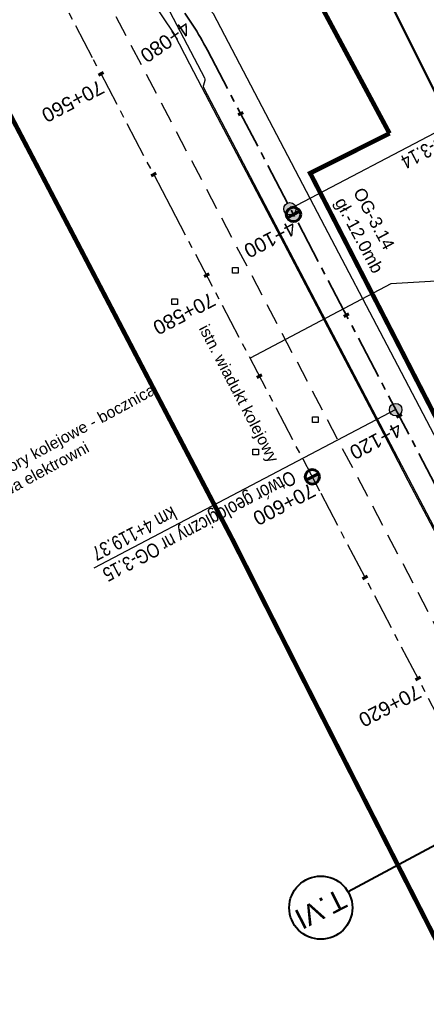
# Model space of a CAD drawing. Header units: metres. Extents: x 7529615 to 7533751, y 5721195 to 5727898.
# Tile 8 of 138: x 7531600 to 7531636, y 5724106 to 5724193. Entities that reach past the tile are written whole.
import ezdxf
from ezdxf.enums import TextEntityAlignment as Align

# ---------------------------------------------------------------- set-up
doc = ezdxf.new("R2010")
doc.units = ezdxf.units.M
for name, pattern in [('CENTER', [50.8, 31.75, -6.35, 6.35, -6.35]), ('CENTER2', [28.575, 19.05, -3.175, 3.175, -3.175]), ('HIDDEN', [9.525, 6.35, -3.175])]:
    doc.linetypes.add(name, pattern=pattern)
doc.layers.add('C-DROGI-SYTUACJA-ETYKIETY', color=7, linetype='Continuous')
doc.layers.add('D-otw-geotechniczne', color=4, linetype='Continuous')
for name, color, linetype, lineweight in [('D-krawędzie', 3, 'Continuous', 30), ('D-opisy', 2, 'Continuous', 30), ('D-otw-geotechniczne-opis', 7, 'Continuous', 30), ('D-oś', 2, 'CENTER', 30), ('D-pas-drogowy', 7, 'HIDDEN', 50), ('Sieci-KD-proj', 4, 'KANDESZCZ_X2', 30)]:
    doc.layers.add(name, color=color, linetype=linetype, lineweight=lineweight)
doc.layers.add('D-linia-podzialowa-ZRID', color=7, linetype='Continuous', lineweight=50, true_color=0x40ff00)
doc.layers.add('D-typowe', color=7, linetype='Continuous', lineweight=40, true_color=0x0061c2)
doc.layers.add('poprzeczki', color=7, linetype='Continuous', true_color=0x0000c7)
doc.styles.add('2mm08', font='arial.ttf', dxfattribs={"width": 0.8})
doc.styles.add('ARIAL', font='arial.ttf', dxfattribs={"height": 1})
doc.styles.add('DIMTEXT', font='simplex.shx', dxfattribs={"width": 0.7})
doc.styles.get("Standard").update_dxf_attribs({"font": 'arial.ttf'})
doc.linetypes.add('KANDESZCZ_X2', pattern='A,4.366477,-0.326302,["kd",DIMTEXT,S=1.28,R=0,X=0,Y=-0.405864],-2.036296,4.465198', length=11.194273)

# ---------------------------------------------------------------- blocks, each defined once
blk = doc.blocks.new('kilometraz')
at = {"linetype": 'ByBlock', "lineweight": -2}
blk.add_hatch(color=0, dxfattribs=at).paths.add_polyline_path([(0, -0.28125, 0.41421356), (0.28125, 0, 0.41421356), (0, 0.28125)])
at = {"color": 0, "linetype": 'ByBlock', "lineweight": -2}
blk.add_line((0, 0.28125), (0, -0.28125), dxfattribs=at)
blk.add_circle((0, 0), 0.28125, dxfattribs=at)
blk = doc.blocks.new('AeccTickLine')
at = {"color": 0, "linetype": 'ByBlock', "lineweight": -2}
blk.add_line((0, 1), (0, -1), dxfattribs=at)
blk = doc.blocks.new('otwor')
at = {"layer": 'D-otw-geotechniczne', "lineweight": 25}
h = blk.add_hatch(color=256, dxfattribs=at)
edge = h.paths.add_edge_path()
edge.add_arc((0, 0), 1.16, 0, 360)
blk.add_circle((0, 0), 1.16, dxfattribs=at)

msp = doc.modelspace()

# ---------------------------------------------------------------- linework, layer by layer
at = {"layer": 'D-krawędzie', "linetype": 'HIDDEN', "ltscale": 0.3, "flags": 128}
msp.add_lwpolyline([(7530572.01, 5726166.06), (7530620.381, 5726072.761), (7530641.555, 5726032.008), (7530660.961, 5725995.07), (7530689.128, 5725941.54), (7530707.336, 5725907.032), (7530725.256, 5725873.093), (7530743.97, 5725837.654), (7530770.527, 5725787.119), (7530787.864, 5725754.267), (7530809.898, 5725712.542), (7530824.739, 5725684.389), (7530840.856, 5725653.693), (7530860.675, 5725616.154), (7530865.283, 5725607.394), (7530878.05, 5725583.08), (7530918.172, 5725507.178), (7530950.163, 5725446.305), (7530993.419, 5725364.265), (7531022.766, 5725308.719), (7531053.81, 5725249.872), (7531081.166, 5725197.875), (7531103.902, 5725154.541), (7531128.123, 5725108.448), (7531149.3, 5725068.25), (7531167.38, 5725033.767), (7531197.165, 5724976.988), (7531228.151, 5724918.034), (7531253.153, 5724870.491), (7531286.796, 5724806.654), (7531306.74, 5724768.665), (7531335.094, 5724714.652), (7531357.319, 5724672.439), (7531373.645, 5724641.454), (7531392.162, 5724605.999), (7531418.48, 5724555.853), (7531439.727, 5724515.582), (7531468.399, 5724461.077), (7531491.782, 5724416.528), (7531531.99, 5724339.833), (7531557.227, 5724291.659), (7531569.852, 5724267.577), (7531591.376, 5724226.548), (7531610.004, 5724191.103), (7531616.883, 5724177.999), (7531629.985, 5724153.025), (7531641.007, 5724132.022), (7531664.906, 5724087.617), (7531677.644, 5724064.786), (7531683.112, 5724054.988), (7531686.753, 5724048.18), (7531695.448, 5724031.697), (7531703.749, 5724015.917), (7531709.214, 5724005.514), (7531719.389, 5723986.147), (7531726.295, 5723973), (7531732.741, 5723960.736), (7531735.13, 5723956.19)], dxfattribs=at)
at = {"layer": 'D-krawędzie', "color": 2, "linetype": 'ByBlock'}
for points in [[(7531644.775, 5724139.264), (7531643.798, 5724143.269), (7531640.723, 5724149.13), (7531632.797, 5724164.237), (7531627.336, 5724174.647), (7531621.816, 5724185.169), (7531617.523, 5724193.351), (7531616.323, 5724194.708), (7531614.794, 5724196.436)], [(7531611.851, 5724194.892), (7531614.071, 5724191.54), (7531615.434, 5724188.941), (7531617.874, 5724184.291), (7531620.699, 5724178.906), (7531624.33, 5724171.984), (7531628.194, 5724164.62), (7531632.48, 5724156.451), (7531634.638, 5724152.337), (7531637.149, 5724147.55), (7531640.345, 5724141.458), (7531641.119, 5724139.761), (7531642.006, 5724137.813)]]:
    msp.add_lwpolyline(points, dxfattribs=at)
at = {"layer": 'D-krawędzie'}
for points in [[(7531619.22, 5724171.06), (7531619.72, 5724171.06), (7531619.72, 5724170.56), (7531619.22, 5724170.56)], [(7531613.87, 5724168.3), (7531614.37, 5724168.3), (7531614.37, 5724167.8), (7531613.87, 5724167.8)], [(7531626.23, 5724157.92), (7531626.73, 5724157.92), (7531626.73, 5724157.42), (7531626.23, 5724157.42)], [(7531621, 5724155.1), (7531621.5, 5724155.1), (7531621.5, 5724154.6), (7531621, 5724154.6)]]:
    msp.add_lwpolyline(points, close=True, dxfattribs=at)
at = {"layer": 'D-linia-podzialowa-ZRID', "color": 12, "ltscale": 15, "true_color": 0xc70000}
msp.add_lwpolyline([(7531632.023, 5724196.486), (7531647.184, 5724166.153), (7531653.949, 5724152.618), (7531659.551, 5724133.399), (7531661.635, 5724128.621), (7531669.276, 5724111.873), (7531674.404, 5724101.435), (7531685.138, 5724081.408), (7531692.164, 5724066.27), (7531699.537, 5724051.637), (7531704.507, 5724040.774), (7531704.401, 5724037.369), (7531720.244, 5724003.738), (7531728.471, 5723986.877), (7531732.335, 5723979.026), (7531733.948, 5723975.639), (7531736.531, 5723969.984), (7531737.336, 5723968.519), (7531738.285, 5723967.699), (7531742.181, 5723962.346), (7531744.286, 5723958.616), (7531755.393, 5723944.193), (7531758.69, 5723936.76), (7531758.69, 5723936.76)], dxfattribs=at)
at = {"layer": 'D-opisy'}
for points in [[(7531692.635, 5724140.335), (7531675.674, 5724172.113), (7531633.128, 5724169.611)], [(7531633.128, 5724169.611), (7531633.128, 5724169.611), (7531633.128, 5724169.611), (7531620.748, 5724163.097)]]:
    msp.add_lwpolyline(points, dxfattribs=at)
at = {"layer": 'D-otw-geotechniczne-opis', "linetype": 'Continuous'}
for p, q in [((7531624.262, 5724176.208), (7531650.827, 5724190.147)), ((7531633.586, 5724158.571), (7531607.016, 5724144.64))]:
    msp.add_line(p, q, dxfattribs=at)
at = {"layer": 'D-oś', "ltscale": 0.1}
msp.add_lwpolyline([(7531812.381, 5723798.617), (7531655.397, 5724097.9), (7531637.916, 5724130.379), (7531626.886, 5724151.399), (7531613.784, 5724176.372), (7531606.906, 5724189.475), (7531588.276, 5724224.922), (7531566.752, 5724265.952), (7531554.126, 5724290.035), (7531528.89, 5724338.207), (7531488.683, 5724414.901), (7531465.302, 5724459.448)], dxfattribs=at)
at = {"layer": 'D-oś', "linetype": 'CENTER2', "lineweight": 35, "ltscale": 0.2}
msp.add_lwpolyline([(7531614.257, 5724194.443, -0.042592), (7531617.003, 5724190.143), (7531641.087, 5724144.244, -0.042262), (7531643.052, 5724139.579), (7531645.974, 5724130.59, 0.044899), (7531648.088, 5724125.646), (7531669.363, 5724086.118), (7531687.571, 5724053.485), (7531733.076, 5723967.067, 0.08906), (7531737.423, 5723961.493), (7531739.516, 5723959.617, -0.048597), (7531742.14, 5723956.76), (7531750.648, 5723945.469, -0.1118), (7531754.274, 5723937.414), (7531757.426, 5723921.898, 0.200916), (7531763.94, 5723912.314), (7531771.974, 5723907.082, -0.131228), (7531777.15, 5723901.327), (7531783.375, 5723889.12)], format="xyb", dxfattribs=at)
at = {"layer": 'D-pas-drogowy', "ltscale": 0.2, "flags": 128}
msp.add_lwpolyline([(7531633.019, 5724182.834, 0.4, 0.4, 0), (7531617.559, 5724211.608, 0.4, 0.4, 0), (7531566.784, 5724302.736, 0.4, 0.4, 0), (7531538.419, 5724356.47, 0.4, 0.4, 0), (7531526.32, 5724379.39, 0.4, 0.4, 0), (7531516.102, 5724393.607, 0.4, 0.4, 0.001485), (7531513.78, 5724396.838, 0.4, 0.4, 0), (7531501.87, 5724413.41, 0.4, 0.4, 0), (7531474.926, 5724464.508, 0.4, 0.4, 0), (7531446.2, 5724518.992, 0.4, 0.4, 0), (7531424.962, 5724559.262, 0.4, 0.4, 0), (7531398.444, 5724609.566, 0.4, 0.4, 0), (7531379.647, 5724645.216, 0.4, 0.4, 0), (7531365.23, 5724672.56, 0.4, 0.4, 0), (7531341.306, 5724717.915, 0.4, 0.4, 0), (7531312.9, 5724771.789, 0.4, 0.4, 0), (7531292.591, 5724810.307, 0.4, 0.4, 0), (7531259.392, 5724873.271, 0.4, 0.4, 0), (7531233.74, 5724921.923, 0.4, 0.4, 0), (7531203.073, 5724980.092, 0.4, 0.4, 0), (7531173.471, 5725036.225, 0.4, 0.4, 0), (7531168.27, 5725046.09, 0.4, 0.4, 0), (7531172.29, 5725062.58, 0.4, 0.4, 0), (7531166.31, 5725074.58, 0.4, 0.4, 0), (7531150.32, 5725079.6, 0.4, 0.4, 0), (7531141.5, 5725096.43, 0.4, 0.4, 0), (7531109.312, 5725157.814, 0.4, 0.4, 0), (7531086.641, 5725201.048, 0.4, 0.4, 0), (7531059.198, 5725253.384, 0.4, 0.4, 0), (7531028.207, 5725312.489, 0.4, 0.4, 0), (7530999.105, 5725367.99, 0.4, 0.4, 0), (7530956.248, 5725449.725, 0.4, 0.4, 0), (7530924.398, 5725510.464, 0.4, 0.4, 0), (7530897.51, 5725561.74, 0.4, 0.4, 0), (7530894.46, 5725566.14, 0.4, 0.4, 0), (7530892.16, 5725570.49, 0.4, 0.4, 0), (7530869.363, 5725613.307, 0.4, 0.4, 0), (7530861.694, 5725627.705, 0.4, 0.4, 0), (7530852.74, 5725644.52, 0.4, 0.4, 0), (7530831.51, 5725684.2, 0.4, 0.4, 0), (7530811.13, 5725722.52, 0.4, 0.4, 0), (7530792.348, 5725757.941, 0.4, 0.4, 0), (7530768.03, 5725803.8, 0.4, 0.4, 0), (7530748.769, 5725840.179, 0.4, 0.4, 0), (7530727.7, 5725879.97, 0.4, 0.4, 0), (7530712.098, 5725909.545, 0.4, 0.4, 0), (7530693.644, 5725944.645, 0.4, 0.4, 0), (7530665.702, 5725997.539, 0.4, 0.4, 0), (7530641.76, 5726042.88, 0.4, 0.4, 0), (7530616.5, 5726091.48, 0.4, 0.4, 0), (7530604.628, 5726114.32, 0.4, 0.4, -0.007763), (7530602.5, 5726118.43, 0.4, 0.4, 0), (7530603.992, 5726123.395, 0.4, 0.4, 0), (7530606.53, 5726131.84, 0.4, 0.4, 0), (7530603.27, 5726136.83, 0.4, 0.4, 0), (7530593.776, 5726151.369, 0.4, 0.4, 0), (7530590.203, 5726156.84, 0.4, 0.4, 0), (7530583.3, 5726167.41, 0.4, 0.4, 0), (7530580.578, 5726170.428, 0.4, 0.4, 0), (7530575.85, 5726175.67, 0.4, 0.4, 0), (7530569.01, 5726186.66, 0.4, 0.4, 0), (7530562.555, 5726199.189, 0.4, 0.4, 0), (7530555.67, 5726211.39, 0.4, 0.4, 0), (7530548.29, 5726224.23, 0.4, 0.4, 0), (7530540.58, 5726237.71, 0.4, 0.4, 0), (7530532.68, 5726252.65, 0.4, 0.4, 0), (7530524.06, 5726269.35, 0.4, 0.4, 0), (7530502.82, 5726309.91, 0.4, 0.4, 0), (7530488.83, 5726336.63, 0.4, 0.4, 0), (7530466.03, 5726380.16, 0.4, 0.4, 0), (7530438.47, 5726432.77, 0.4, 0.4, 0), (7530424.53, 5726459.09, 0.4, 0.4, 0), (7530401.63, 5726502.97, 0.4, 0.4, 0), (7530383.38, 5726538.06, 0.4, 0.4, 0), (7530353.97, 5726593.52, 0.4, 0.4, 0), (7530338.47, 5726622.74, 0.4, 0.4, 0), (7530322.01, 5726653.88, 0.4, 0.4, 0), (7530297.54, 5726700.33, 0.4, 0.4, 0), (7530287.38, 5726719.6, 0.4, 0.4, 0), (7530285.95, 5726722.316, 0.4, 0.4, 0), (7530280.26, 5726733.12, 0.4, 0.4, 0), (7530266.73, 5726758.74, 0.4, 0.4, 0), (7530260.42, 5726770.47, 0.4, 0.4, 0), (7530253.25, 5726783.82, 0.4, 0.4, 0), (7530244.95, 5726799.33, 0.4, 0.4, 0), (7530239.39, 5726808.49, 0.4, 0.4, 0), (7530238.29, 5726807.9, 0.4, 0.4, 0), (7530218.11, 5726850.67, 0.4, 0.4, 0), (7530175.907, 5726928.168, 0.4, 0.4, 0), (7530096.68, 5727076.15, 0.4, 0.4, 0), (7530094.68, 5727079.89, 0.4, 0.4, 0), (7530064.597, 5727135.523, 0.4, 0.4, 0), (7530046.731, 5727168.892, 0.4, 0.4, 0), (7530025.803, 5727208.461, 0.4, 0.4, 0), (7530012.847, 5727232.979, 0.4, 0.4, 0), (7529994.15, 5727268.45, 0.4, 0.4, 0), (7529981.671, 5727291.93, 0.4, 0.4, 0), (7529949.89, 5727351.73, 0.4, 0.4, 0), (7529924.75, 5727399.03, 0.4, 0.4, 0), (7529915.516, 5727417.1, 0.4, 0.4, 0), (7529885.83, 5727475.19, 0.4, 0.4, 0), (7529862.56, 5727519.97, 0.4, 0.4, 0), (7529852.985, 5727538.191, 0.4, 0.4, 0), (7529836.513, 5727569.511, 0.4, 0.4, 0), (7529815.369, 5727609.141, 0.4, 0.4, 0), (7529792.795, 5727651.247, 0.4, 0.4, 0), (7529774.199, 5727685.858, 0.4, 0.4, 0), (7529746.966, 5727736.059, 0.4, 0.4, 0), (7529733.92, 5727757.62, 0.4, 0.4, 0), (7529708.607, 5727806.389, 0.4, 0.4, 0), (7529688.492, 5727796.345, 0.4, 0.4, 0), (7529723.55, 5727729.88, 0.4, 0.4, 0), (7529725.42, 5727730.2, 0.4, 0.4, 0), (7529735.38, 5727711.28, 0.4, 0.4, 0), (7529739.21, 5727707.77, 0.4, 0.4, 0), (7529753.31, 5727681.13, 0.4, 0.4, 0), (7529755.178, 5727682.114, 0.4, 0.4, 0), (7529792.102, 5727611.923, 0.4, 0.4, 0), (7529811.741, 5727574.662, 0.4, 0.4, 0), (7529835.194, 5727530.193, 0.4, 0.4, 0), (7529857.56, 5727487.787, 0.4, 0.4, 0), (7529875.155, 5727454.426, 0.4, 0.4, 0), (7529890.63, 5727425.131, 0.4, 0.4, 0), (7529900.671, 5727406.159, 0.4, 0.4, 0), (7529953.284, 5727306.747, 0.4, 0.4, 0), (7529983.208, 5727250.207, 0.4, 0.4, 0), (7530015.379, 5727189.42, 0.4, 0.4, 0), (7530062.319, 5727099.625, 0.4, 0.4, 0), (7530100.06, 5727027.16, 0.4, 0.4, 0), (7530105.06, 5727018.32, 0.4, 0.4, 0), (7530143.175, 5726945.066, 0.4, 0.4, 0), (7530170.547, 5726892.961, 0.4, 0.4, 0), (7530195.92, 5726850.75, 0.4, 0.4, 0), (7530194.71, 5726849.15, 0.4, 0.4, 0), (7530197.22, 5726845.06, 0.4, 0.4, 0), (7530254.03, 5726738.21, 0.4, 0.4, 0), (7530261.371, 5726724.163, 0.4, 0.4, 0), (7530281.54, 5726685.57, 0.4, 0.4, 0), (7530289.214, 5726671.967, 0.4, 0.4, 0), (7530300.51, 5726651.778, 0.4, 0.4, 0), (7530303.939, 5726645.168, 0.4, 0.4, 0), (7530334.708, 5726583.665, 0.4, 0.4, 0), (7530397.759, 5726458.5, 0.4, 0.4, 0), (7530450.41, 5726357.28, 0.4, 0.4, 0), (7530482.4, 5726303.41, 0.4, 0.4, 0), (7530483.688, 5726301.003, 0.4, 0.4, 0), (7530491.35, 5726283.94, 0.4, 0.4, 0), (7530512.67, 5726243.78, 0.4, 0.4, 0), (7530529.43, 5726209.46, 0.4, 0.4, 0), (7530571.29, 5726130.56, 0.4, 0.4, 0), (7530581.28, 5726107.21, 0.4, 0.4, 0), (7530591.16, 5726088.44, 0.4, 0.4, 0), (7530597.42, 5726080.68, 0.4, 0.4, 0), (7530607.21, 5726063.51, 0.4, 0.4, 0), (7530610.82, 5726061.93, 0.4, 0.4, 0), (7530634.935, 5726016.147, 0.4, 0.4, 0), (7530642.914, 5726001.078, 0.4, 0.4, 0), (7530695.12, 5725902.09, 0.4, 0.4, 0), (7530708.718, 5725876.303, 0.4, 0.4, 0), (7530755.54, 5725787.51, 0.4, 0.4, 0), (7530802.56, 5725694.925, 0.4, 0.4, 0), (7530840.085, 5725624.059, 0.4, 0.4, 0), (7530865.243, 5725577.494, 0.4, 0.4, 0), (7530914.557, 5725484.684, 0.4, 0.4, 0), (7530964.182, 5725390.836, 0.4, 0.4, 0), (7531008.007, 5725307.954, 0.4, 0.4, 0), (7531059.253, 5725211.041, 0.4, 0.4, 0), (7531127.66, 5725081.67, 0.4, 0.4, 0), (7531345.12, 5724669.94, 0.4, 0.4, 0), (7531388.464, 5724586.93, 0.4, 0.4, 0), (7531412.35, 5724541.183, 0.4, 0.4, 0), (7531482.09, 5724407.62, 0.4, 0.4, 0), (7531504.02, 5724366.79, 0.4, 0.4, 0), (7531519.374, 5724337.52, 0.4, 0.4, 0), (7531563.749, 5724252.932, 0.4, 0.4, 0), (7531602.175, 5724179.681, 0.4, 0.4, 0), (7531619.177, 5724147.204, 0.4, 0.4, 0), (7531625.038, 5724135.635, 0.4, 0.4, 0), (7531656.796, 5724073.316, 0.4, 0.4, 0), (7531675.12, 5724037.36, 0.4, 0.4, 0), (7531682.71, 5724022.92, 0.4, 0.4, 0), (7531705.565, 5723979.811, 0.4, 0.4, 0), (7531736.606, 5723921.262, 0.4, 0.4, 0), (7531750.46, 5723895.13, 0.4, 0.4, 0), (7531740.77, 5723886.56, 0.4, 0.4, 0), (7531732.86, 5723885, 0.4, 0.4, 0), (7531722.18, 5723887.77, 0.4, 0.4, 0), (7531729.87, 5723862.17, 0.4, 0.4, 0), (7531742.92, 5723861.93, 0.4, 0.4, 0), (7531763.71, 5723859.52, 0.4, 0.4, 0), (7531768.42, 5723854.12, 0.4, 0.4, 0), (7531787.42, 5723817.97, 0.4, 0.4, 0), (7531795.57, 5723809.82, 0.4, 0.4, 0), (7531816.347, 5723819.85, 0.4, 0.4, 0), (7531816.347, 5723819.85, 0.4, 0.4, 0), (7531805.06, 5723843.23, 0.4, 0.4, 0), (7531803.61, 5723886.23, 0.4, 0.4, 0), (7531803.61, 5723886.23, 0.4, 0.4, 0), (7531780.08, 5723929.25, 0.4, 0.4, 0), (7531758.69, 5723936.76, 0.4, 0.4, 0), (7531749.359, 5723946.412, 0.4, 0.4, 0), (7531742.71, 5723953.29, 0.4, 0.4, 0), (7531735.177, 5723967.878, 0.4, 0.4, 0), (7531722.37, 5723992.68, 0.4, 0.4, 0), (7531705.042, 5724030.886, 0.4, 0.4, 0), (7531699.47, 5724043.17, 0.4, 0.4, 0), (7531692.69, 5724058.11, 0.4, 0.4, 0), (7531679.672, 5724084.017, 0.4, 0.4, 0), (7531674.55, 5724094.21, 0.4, 0.4, 0), (7531666.633, 5724114.003, 0.4, 0.4, 0), (7531649, 5724153.82, 0.4, 0.4, 0), (7531641.49, 5724149.34, 0.4, 0.4, 0), (7531626.04, 5724179.34, 0.4, 0.4, 0), (7531633.03, 5724182.84, 0, 0, 0)], format="xyseb", dxfattribs=at)
at = {"layer": 'D-typowe'}
msp.add_lwpolyline([(7531663.108, 5724134.258), (7531629.38, 5724116.176)], dxfattribs=at)
msp.add_circle((7531626.971, 5724114.796), 2.777, dxfattribs=at)
at = {"layer": 'Sieci-KD-proj', "ltscale": 0.7, "flags": 128}
msp.add_lwpolyline([(7531506.529, 5724396.606), (7531510.681, 5724396.768), (7531518.174, 5724374.538), (7531526.013, 5724359.556), (7531537.352, 5724337.955), (7531552.219, 5724309.652), (7531564.45, 5724286.205), (7531574.31, 5724267.35), (7531591.209, 5724235.135), (7531606.389, 5724206.139), (7531610.933, 5724198.783), (7531616.745, 5724187.707, -0.198912), (7531616.766, 5724187.478), (7531616.644, 5724187.087, 0.198912), (7531616.665, 5724186.859), (7531627.418, 5724166.365), (7531638.172, 5724145.872, 0.198912), (7531638.348, 5724145.725), (7531638.738, 5724145.603, -0.198912), (7531638.915, 5724145.456), (7531644.767, 5724134.303), (7531648.019, 5724127.048), (7531660.61, 5724103.647), (7531676.602, 5724074.256), (7531694.712, 5724041.321), (7531705.945, 5724019.854), (7531727.553, 5723978.741), (7531737.714, 5723957.28), (7531739.251, 5723963.844)], format="xyb", dxfattribs=at)

# ---------------------------------------------------------------- block references
at = {"layer": 'C-DROGI-SYTUACJA-ETYKIETY', "color": 2, "linetype": 'Continuous', "lineweight": 60}
for p, xscale, yscale, zscale, rotation in [((7531607.639, 5724188.077), 0.2499999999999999, 0.2499999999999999, 0.2499999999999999, 297.6974003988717), ((7531612.287, 5724179.223), 0.2499999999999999, 0.2499999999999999, 0.2499999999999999, 297.6974003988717), ((7531616.934, 5724170.368), 0.25, 0.25, 0.25, 297.6832560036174), ((7531621.58, 5724161.513), 0.25, 0.25, 0.25, 297.6832560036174), ((7531630.872, 5724143.802), 0.25, 0.25, 0.25, 297.6884152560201), ((7531635.519, 5724134.948), 0.25, 0.25, 0.25, 297.6884152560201)]:
    msp.add_blockref('AeccTickLine', p, dxfattribs=dict(at, xscale=xscale, yscale=yscale, zscale=zscale, rotation=rotation))
at = {"layer": 'C-DROGI-SYTUACJA-ETYKIETY', "color": 10, "linetype": 'Continuous', "lineweight": 60, "xscale": 2.249999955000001, "yscale": 2.249999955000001, "zscale": 2.249999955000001, "rotation": 297.6832560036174}
msp.add_blockref('kilometraz', (7531626.226, 5724152.657), dxfattribs=at)
at = {"layer": 'D-otw-geotechniczne', "lineweight": 25, "xscale": 0.4687499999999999, "yscale": 0.4687499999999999, "zscale": 0.4687499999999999, "rotation": 285.6348880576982}
for p in [(7531624.262, 5724176.208), (7531633.559, 5724158.557)]:
    msp.add_blockref('otwor', p, dxfattribs=at)
at = {"layer": 'poprzeczki', "color": 2, "linetype": 'Continuous', "lineweight": 60, "xscale": 0.25, "yscale": 0.25, "zscale": 0.25, "rotation": 297.6868354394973}
for p in [(7531619.927, 5724184.569), (7531629.22, 5724166.859), (7531633.867, 5724158.004)]:
    msp.add_blockref('AeccTickLine', p, dxfattribs=at)
at = {"layer": 'poprzeczki', "color": 10, "linetype": 'Continuous', "lineweight": 60, "xscale": 2.249999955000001, "yscale": 2.249999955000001, "zscale": 2.249999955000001, "rotation": 297.6868354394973}
msp.add_blockref('kilometraz', (7531624.574, 5724175.714), dxfattribs=at)

# ---------------------------------------------------------------- texts
at = {"layer": 'C-DROGI-SYTUACJA-ETYKIETY', "color": 2}
for s, rotation, p in [('4+080', 214.76387, (7531614.989, 5724192.788)), ('70+560', 207.6974, (7531607.482, 5724187.571)), ('4+100', 207.68684, (7531624.416, 5724175.208)), ('70+580', 207.68326, (7531617.277, 5724168.902)), ('4+120', 207.68684, (7531633.709, 5724157.498)), ('70+600', 207.68326, (7531626.068, 5724152.151)), ('70+620', 207.68842, (7531635.361, 5724134.441))]:
    msp.add_text(s, height=1.25, rotation=rotation, dxfattribs=at).set_placement(p)
at = {"layer": 'D-opisy'}
msp.add_text('istn. wiadukt kolejowy', height=1, rotation=297.64306, dxfattribs=at).set_placement((7531616.218, 5724165.704))
at = {"layer": 'D-opisy', "insert": (7531593.764, 5724150.927), "char_height": 1, "attachment_point": 1, "rotation": 28.47398}
msp.add_mtext_dynamic_manual_height_columns('istn. dwa tory kolejowe - bocznica zakładowa elektrowni', width=24.76511, gutter_width=6, heights=[0], dxfattribs=at)
at = {"layer": 'D-otw-geotechniczne', "linetype": 'Continuous', "insert": (7531630.76, 5724178.204), "char_height": 1.1, "attachment_point": 1, "rotation": 298, "style": 'ARIAL'}
msp.add_mtext_dynamic_manual_height_columns('OG-3.14\\Pgł.-12.0mb', width=9.91454, gutter_width=6, heights=[0], dxfattribs=at)
at = {"layer": 'D-otw-geotechniczne-opis', "linetype": 'Continuous', "char_height": 1.25, "style": '2mm08'}
for s, insert, attachment_point, rotation in [('Otwór geologiczny nr OG-3.14\\Pkm 4+099.42', (7531650.385, 5724189.915), 4, 207.68684), ('Otwór geologiczny nr OG-3.15\\Pkm 4+119.37', (7531607.459, 5724144.873), 6, 207.66877)]:
    msp.add_mtext(s, dxfattribs=dict(at, insert=insert, attachment_point=attachment_point, rotation=rotation))
at = {"layer": 'D-typowe'}
msp.add_text('T.VI', height=1.8, rotation=206.98201, dxfattribs=at).set_placement((7531626.963, 5724114.671), align=Align.MIDDLE)

doc.saveas('drawing.dxf')
